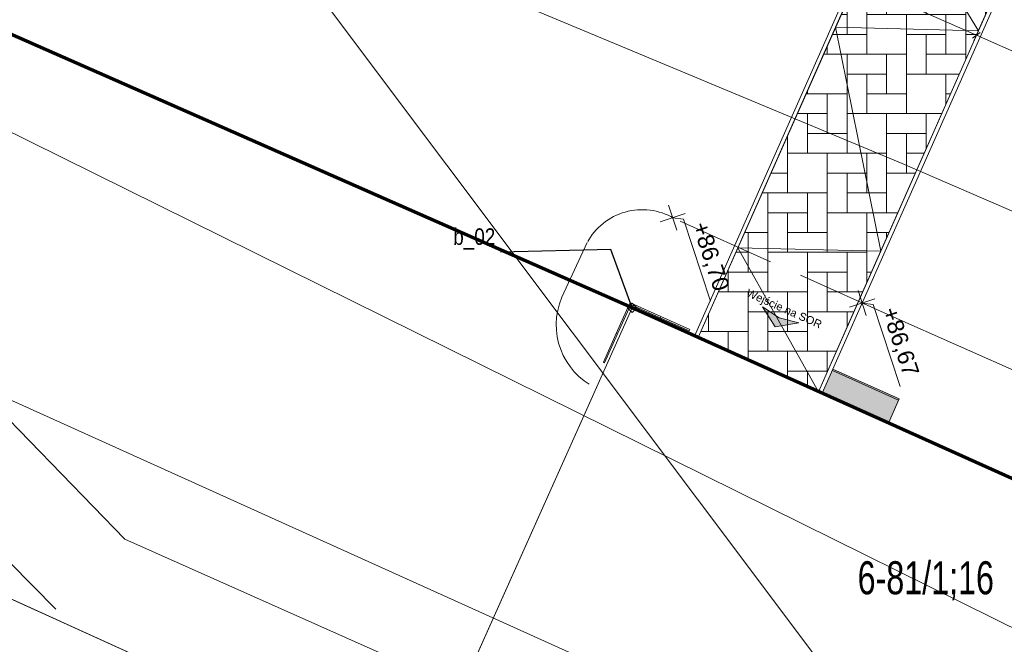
# Model space of a CAD drawing. Header units: metres. Extents: x -1013 to 1493497, y -5789518 to 1032.
# Tile 27 of 73: x -14 to 1, y -25 to -16. Entities that reach past the tile are written whole.
import ezdxf
from ezdxf.xclip import XClip

# ---------------------------------------------------------------- set-up
doc = ezdxf.new("R2010")
doc.units = ezdxf.units.M
doc.header["$MEASUREMENT"] = 0
doc.header["$XCLIPFRAME"] = 0
doc.linetypes.add('2_KTCR02', pattern=[1.5, 1, -0.5])
doc.linetypes.add('2_KTJZ01', pattern=[2, 1.5, -0.5])
for name, color, linetype in [('130-Z Teren', 7, 'Continuous'), ('700-L Mapa 1_100 dwg', 7, 'Continuous'), ('711-L Wymiary opisy', 7, 'Continuous')]:
    doc.layers.add(name, color=color, linetype=linetype)
for name, color, linetype, lineweight in [('130-Z Teren1', 7, 'Continuous', 13), ('130-Z Teren93', 254, 'Continuous', 13), ('130-Z Teren94', 9, 'Continuous', 13), ('703-L Płaszczyzny podejścia 2D3', 152, 'Continuous', 30), ('708-L Opisy_ numeracja obiektów85', 1, 'Continuous', 25), ('709-L Rzędne terenu25', 5, 'Continuous', 13), ('709-L Rzędne terenu85', 1, 'Continuous', 25), ('711-L Wymiary opisy1', 7, 'Continuous', 13), ('711-L Wymiary opisy85', 1, 'Continuous', 25), ('713-L Obiekty-budynki1', 7, 'Continuous', 13), ('719-L Wyposażenie lądowiska1', 7, 'Continuous', 13), ('719-L Wyposażenie lądowiska85', 1, 'Continuous', 25), ('720-L Oznakowanie lądowiska1', 7, 'Continuous', 13), ('720-L Oznakowanie lądowiska176', 203, 'Continuous', 25), ('722-L Obiekty_Latarnie_ słupy_ anteny1', 7, 'Continuous', 13), ('798-L Zakres inwestycji9', 142, 'Continuous', 70), ('ex_02_DXF_MZ_500_4_Dzialki7', 9, 'Continuous', 18), ('ex_02_DXF_MZ_500_4_EGBB_L_07', 9, 'Continuous', 18), ('ex_02_DXF_MZ_500_4_EGBB_L_17', 9, 'Continuous', 18), ('ex_02_DXF_MZ_500_4_EGBC_L_07', 9, 'Continuous', 18), ('ex_02_DXF_MZ_500_4_K1_EGIB_T_17', 9, 'Continuous', 18), ('ex_02_DXF_MZ_500_4_KTCR_L_17', 9, 'Continuous', 18), ('ex_02_DXF_MZ_500_4_KTJZ_L_07', 9, 'Continuous', 18), ('ex_02_DXF_MZ_500_4_KTKR_L_07', 9, 'Continuous', 18), ('ex_02_DXF_MZ_500_4_SUPE_D_L_31', 9, 'Continuous', 18), ('ex_02_DXF_MZ_500_4_SUPK_D_L_434', 9, 'Continuous', 18)]:
    doc.layers.add(name, color=color, linetype=linetype, lineweight=lineweight)
doc.styles.add('STYL_AUTOMATYCZNY_1', font='arial.ttf')
doc.styles.add('STYL_AUTOMATYCZNY_2', font='arial.ttf')
doc.styles.add('STYL_AUTOMATYCZNY_3', font='ARIALN.TTF')
doc.styles.add('STYL_AUTOMATYCZNY_4', font='arial.ttf', dxfattribs={"width": 0.7})
doc.linetypes.add('Linia z krzyżyków', pattern='A,0,[1,88_A.L.03 Sytuacja 1_1001.Shx,S=0.015873,R=0,X=0,Y=0],-2,0', length=2)
doc.dimstyles.new('STYL_AUTOMATYCZNY__1', dxfattribs={"dimtxt": 0.25, "dimasz": 0.095, "dimexe": 0.18, "dimexo": 0.3, "dimgap": 0, "dimtad": 1, "dimzin": 0, "dimdsep": 46, "dimtxsty": 'STYL_AUTOMATYCZNY_2', "dimblk": 'ARROWHEAD_2', "dimblk1": 'ARROWHEAD_2', "dimblk2": 'ARROWHEAD_2', "dimcen": 0.09, "dimclrd": 7, "dimclre": 7, "dimclrt": 1, "dimazin": 0, "dimtfac": 1, "dimtdec": 4, "dimtmove": 0, "dimatfit": 3, "dimfxl": 1, "dimtolj": 1, "dimtzin": 0, "dimarcsym": 0})
doc.dimstyles.new('STYL_AUTOMATYCZNY__4', dxfattribs={"dimtxt": 0.18, "dimasz": 0.0912, "dimexe": 0.18, "dimexo": 0.0625, "dimgap": 0, "dimtad": 0, "dimtih": 1, "dimtoh": 1, "dimdec": 4, "dimzin": 0, "dimdsep": 46, "dimcen": 0.09, "dimadec": 0, "dimazin": 0, "dimtfac": 1, "dimtdec": 4, "dimtmove": 0, "dimatfit": 3, "dimldrblk": 'ARROWHEAD_7', "dimfxl": 1, "dimtolj": 1, "dimtzin": 0, "dimarcsym": 0})
pattern_1 = [(0, (0, 0), (0, 0.1732051), [0, -0.1]), (0, (0.05, 0.0866), (0, 0.1732051), [0, -0.1])]

# ---------------------------------------------------------------- blocks, each defined once
blk = doc.blocks.new('*X5')
at = {"layer": '130-Z Teren93', "color": 254, "linetype": 'Continuous', "lineweight": 13}
for p, q in [((-0.462, -14.234), (-0.462, -13.98)), ((-0.762, -14.182), (-0.762, -14.234)), ((-0.762, -14.182), (-0.762, -14.834)), ((0.111, -14.234), (-0.762, -14.234)), ((-0.162, -14.234), (0.111, -14.234)), ((-0.162, -14.234), (-0.162, -15.134)), ((0.438, -14.379), (0.438, -14.834)), ((-0.918, -14.534), (-0.762, -14.534)), ((0.438, -14.534), (-0.162, -14.534)), ((0.138, -15.134), (0.138, -14.534)), ((0.738, -14.512), (0.738, -14.534)), ((0.738, -14.512), (0.738, -15.134)), ((0.788, -14.534), (0.738, -14.534)), ((-1.062, -14.859), (-1.062, -15.734)), ((-1.051, -14.834), (-0.162, -14.834)), ((-0.762, -14.834), (-1.051, -14.834)), ((-0.462, -14.834), (-0.462, -15.434)), ((-0.162, -14.834), (-0.162, -15.734)), ((0.138, -14.834), (0.738, -14.834)), ((-0.462, -15.134), (-1.062, -15.134)), ((-0.762, -15.734), (-0.762, -15.134)), ((0.738, -15.134), (-0.162, -15.134)), ((0.438, -15.134), (1.004, -15.134)), ((0.438, -15.134), (0.438, -16.034)), ((-1.317, -15.434), (-1.062, -15.434)), ((-1.062, -15.434), (-1.062, -16.334)), ((-0.762, -15.434), (-0.162, -15.434)), ((0.871, -15.434), (0.438, -15.434)), ((0.738, -15.734), (0.738, -15.434)), ((-1.362, -15.536), (-1.362, -16.034)), ((-1.362, -15.734), (-1.45, -15.734)), ((-0.162, -15.734), (-1.062, -15.734)), ((-0.462, -15.734), (0.438, -15.734)), ((-0.462, -15.734), (-0.462, -16.634)), ((0.138, -15.734), (0.138, -16.334)), ((0.438, -15.734), (0.438, -16.411)), ((-1.583, -16.034), (-1.062, -16.034)), ((0.138, -16.034), (-0.462, -16.034)), ((-0.162, -16.634), (-0.162, -16.034)), ((0.605, -16.034), (0.438, -16.034)), ((-1.662, -16.334), (-1.662, -16.213)), ((-1.062, -16.334), (-1.716, -16.334)), ((-1.362, -16.334), (-0.462, -16.334)), ((-1.362, -16.334), (-1.362, -17.234)), ((-0.762, -16.334), (-0.762, -16.934)), ((-0.462, -16.334), (-0.462, -17.234)), ((-0.162, -16.334), (0.438, -16.334)), ((-0.762, -16.634), (-1.362, -16.634)), ((-1.062, -17.234), (-1.062, -16.634)), ((0.339, -16.634), (-0.462, -16.634)), ((0.138, -16.634), (0.339, -16.634)), ((0.138, -16.634), (0.138, -17.088)), ((-1.982, -16.934), (-1.362, -16.934)), ((-1.962, -16.934), (-1.982, -16.934)), ((-1.962, -16.89), (-1.962, -16.934)), ((-1.662, -16.934), (-1.662, -17.534)), ((-1.362, -16.934), (-1.362, -17.834)), ((-1.062, -16.934), (-0.462, -16.934)), ((0.206, -16.934), (0.138, -16.934)), ((-1.662, -17.234), (-2.114, -17.234)), ((-1.962, -17.834), (-1.962, -17.234)), ((-0.462, -17.234), (-1.362, -17.234)), ((-0.762, -17.234), (0.073, -17.234)), ((-0.762, -17.234), (-0.762, -18.134)), ((-0.162, -17.234), (-0.162, -17.765)), ((-2.262, -17.567), (-2.262, -17.834)), ((-2.262, -17.567), (-2.262, -18.434)), ((-1.962, -17.534), (-1.362, -17.534)), ((-0.162, -17.534), (-0.762, -17.534)), ((-0.462, -18.134), (-0.462, -17.534)), ((-1.362, -17.834), (-2.262, -17.834)), ((-1.662, -17.834), (-0.762, -17.834)), ((-1.662, -17.834), (-1.662, -18.734)), ((-1.062, -17.834), (-1.062, -18.434)), ((-0.762, -17.834), (-0.762, -18.734)), ((-0.462, -17.834), (-0.193, -17.834)), ((-2.513, -18.134), (-2.262, -18.134)), ((-1.062, -18.134), (-1.662, -18.134)), ((-1.362, -18.734), (-1.362, -18.134)), ((-0.326, -18.134), (-0.762, -18.134)), ((-2.262, -18.434), (-2.646, -18.434)), ((-2.562, -18.434), (-1.662, -18.434)), ((-2.562, -18.434), (-2.562, -19.334)), ((-1.962, -18.434), (-1.962, -19.034)), ((-1.662, -18.434), (-1.662, -19.334)), ((-1.362, -18.434), (-0.762, -18.434)), ((-1.962, -18.734), (-2.562, -18.734)), ((-2.262, -19.334), (-2.262, -18.734)), ((-0.762, -18.734), (-1.662, -18.734)), ((-1.062, -18.734), (-0.592, -18.734)), ((-1.062, -18.734), (-1.062, -19.634)), ((-2.912, -19.034), (-2.562, -19.034)), ((-2.862, -19.034), (-2.862, -19.634)), ((-2.562, -19.034), (-2.562, -19.934)), ((-2.262, -19.034), (-1.662, -19.034)), ((-0.725, -19.034), (-1.062, -19.034)), ((-0.762, -19.119), (-0.762, -19.034)), ((-2.862, -19.334), (-3.045, -19.334)), ((-1.662, -19.334), (-2.562, -19.334)), ((-1.962, -19.334), (-1.062, -19.334)), ((-1.962, -19.334), (-1.962, -20.234)), ((-1.362, -19.334), (-1.362, -19.934)), ((-1.062, -19.334), (-1.062, -19.796)), ((-3.162, -19.934), (-3.162, -19.598)), ((-3.162, -19.634), (-2.562, -19.634)), ((-1.362, -19.634), (-1.962, -19.634)), ((-1.662, -20.234), (-1.662, -19.634)), ((-0.99, -19.634), (-1.062, -19.634)), ((-2.562, -19.934), (-3.311, -19.934)), ((-2.862, -19.934), (-1.962, -19.934)), ((-2.862, -19.934), (-2.862, -20.834)), ((-2.262, -19.934), (-2.262, -20.534)), ((-1.962, -19.934), (-1.962, -20.834)), ((-1.662, -19.934), (-1.123, -19.934)), ((-3.462, -20.275), (-3.462, -20.534)), ((-2.262, -20.234), (-2.862, -20.234)), ((-2.562, -20.834), (-2.562, -20.234)), ((-1.256, -20.234), (-1.962, -20.234)), ((-1.362, -20.234), (-1.256, -20.234)), ((-1.362, -20.234), (-1.362, -20.473)), ((-3.577, -20.534), (-2.862, -20.534)), ((-3.462, -20.534), (-3.577, -20.534)), ((-3.162, -20.534), (-3.162, -20.831)), ((-2.862, -20.534), (-2.862, -20.966)), ((-2.562, -20.534), (-1.962, -20.534)), ((-1.962, -20.834), (-2.862, -20.834)), ((-2.262, -20.834), (-1.522, -20.834)), ((-2.262, -20.834), (-2.262, -21.235)), ((-1.662, -20.834), (-1.662, -21.15)), ((-1.662, -21.134), (-2.262, -21.134)), ((-1.962, -21.37), (-1.962, -21.134)), ((-1.82, -21.434), (-1.788, -21.434))]:
    blk.add_line(p, q, dxfattribs=at)
blk = doc.blocks.new('*D22')
at = {"layer": '711-L Wymiary opisy1', "color": 7, "linetype": 'Continuous', "lineweight": 13}
for p, q in [((-18.878, -7.417), (-1.23, -15.237)), ((-1.268, -15.323), (-0.76, -14.176)), ((0.561, -16.133), (1.069, -14.986)), ((-1.171, -15.194), (-1.288, -15.279)), ((-1.23, -15.237), (0.599, -16.047)), ((0.657, -16.005), (0.541, -16.09)), ((0.599, -16.047), (11.567, -20.907))]:
    blk.add_line(p, q, dxfattribs=at)
at = {"layer": '711-L Wymiary opisy85', "color": 1, "lineweight": 25, "insert": (-0.6, -15.461), "char_height": 0.25, "attachment_point": 7, "rotation": 336.1008, "style": 'STYL_AUTOMATYCZNY_2'}
blk.add_mtext('\\A1;{\\pql;\\fArial|b0|i0|c238|p0;\\W1.000000;2,00}', dxfattribs=at)
blk = doc.blocks.new('ARROWHEAD_2')
at = {"color": 0, "linetype": 'Continuous', "lineweight": 0}
for p, q in [((0, 0), (-1, 0)), ((-0.38, -0.66), (0.38, 0.66))]:
    blk.add_line(p, q, dxfattribs=at)
blk = doc.blocks.new('*D23')
at = {"layer": '711-L Wymiary opisy1', "color": 7, "linetype": 'Continuous', "lineweight": 13}
for p, q in [((0.657, -16.005), (0.541, -16.09)), ((0.599, -16.047), (11.567, -20.907)), ((11.529, -20.993), (12.037, -19.847)), ((11.509, -20.95), (11.625, -20.865)), ((11.567, -20.907), (11.623, -20.932))]:
    blk.add_line(p, q, dxfattribs=at)
at = {"layer": '711-L Wymiary opisy85', "color": 1, "lineweight": 25, "insert": (5.711, -18.258), "char_height": 0.25, "attachment_point": 7, "rotation": 336.1008, "style": 'STYL_AUTOMATYCZNY_2'}
blk.add_mtext('\\A1;{\\pql;\\fArial|b0|i0|c238|p0;\\W1.000000;12,00}', dxfattribs=at)
blk = doc.blocks.new('ARROWHEAD_7')
at = {"color": 0, "linetype": 'Continuous', "lineweight": 0}
for p, q in [((0, 0), (-1, 0)), ((-0.25, 0), (0.25, 0)), ((0, -0.25), (0, 0.25))]:
    blk.add_line(p, q, dxfattribs=at)
blk.add_circle((0, 0), 0.25, dxfattribs=at)
blk = doc.blocks.new('Rysunek_1_4', base_point=(-51.91, -72.413))
at = {"layer": 'ex_02_DXF_MZ_500_4_Dzialki7', "color": 9, "linetype": 'Continuous', "lineweight": 18}
blk.add_line((-30.9, 13.243), (13.78, -46.247), dxfattribs=at)
at = {"layer": 'ex_02_DXF_MZ_500_4_EGBB_L_07', "color": 9, "linetype": 'Continuous', "lineweight": 18}
for p, q in [((-7.85, -27.397), (-4.62, -20.177)), ((-4.62, -20.177), (8.59, -26.107))]:
    blk.add_line(p, q, dxfattribs=at)
at = {"layer": 'ex_02_DXF_MZ_500_4_EGBB_L_17', "color": 9, "linetype": 'Continuous', "lineweight": 18}
blk.add_line((-59.98, -3.697), (-7.85, -27.397), dxfattribs=at)
at = {"layer": 'ex_02_DXF_MZ_500_4_EGBC_L_07', "color": 9, "linetype": 'Continuous', "lineweight": 18}
blk.add_line((-59.98, -3.697), (-7.85, -27.397), dxfattribs=at)
at = {"layer": 'ex_02_DXF_MZ_500_4_KTCR_L_17', "color": 9, "linetype": '2_KTCR02', "lineweight": 18}
blk.add_line((-19.32, -18.687), (-13.01, -25.087), dxfattribs=at)
at = {"layer": 'ex_02_DXF_MZ_500_4_KTJZ_L_07', "color": 9, "linetype": '2_KTJZ01', "lineweight": 18}
for p, q in [((-0.7, -20.297), (-3.99, -18.817)), ((-5.685, -20.016), (-5.3, -19.187))]:
    blk.add_line(p, q, dxfattribs=at)
for centre, radius, start, end in [((-4.467, -19.633), 0.945, 59.6841, 151.8598), ((-4.71, -20.432), 1.06, 156.8954, 244.3167)]:
    blk.add_arc(centre, radius, start, end, dxfattribs=at)
at = {"layer": 'ex_02_DXF_MZ_500_4_KTKR_L_07', "color": 9, "linetype": 'Continuous', "lineweight": 18}
for p, q in [((-12.31, -23.677), (-18.32, -17.487)), ((-0.7, -20.297), (9.23, -24.697)), ((-7.21, -25.947), (-12.31, -23.677))]:
    blk.add_line(p, q, dxfattribs=at)
at = {"layer": 'ex_02_DXF_MZ_500_4_SUPE_D_L_31', "color": 9, "linetype": 'Continuous', "lineweight": 18}
for p, q in [((-0.527, -17.987), (-6.585, -15.46)), ((10.678, -22.849), (-0.527, -17.987))]:
    blk.add_line(p, q, dxfattribs=at)
at = {"layer": 'ex_02_DXF_MZ_500_4_SUPK_D_L_434', "color": 9, "linetype": 'Continuous', "lineweight": 18}
for p, q in [((-25.863, -11.665), (10.37, -29.587)), ((-33.867, -12.631), (4.257, -29.825))]:
    blk.add_line(p, q, dxfattribs=at)
at = {"layer": 'ex_02_DXF_MZ_500_4_K1_EGIB_T_17', "color": 9, "linetype": 'Continuous', "lineweight": 18, "insert": (-1.201, -24.014), "char_height": 0.5, "attachment_point": 1, "style": 'STYL_AUTOMATYCZNY_4'}
blk.add_mtext('\\A1;{\\pql;\\fArial|b0|i0|c238|p0;\\W0.700000;6-81/1;16}', dxfattribs=at)

msp = doc.modelspace()

# ---------------------------------------------------------------- hatches: boundary and pattern name
at = {"layer": '711-L Wymiary opisy1', "linetype": 'Continuous', "lineweight": 13}
msp.add_hatch(color=7, dxfattribs=at).paths.add_polyline_path([(-2.0943, -20.402), (-2.3888, -20.3262), (-2.6429, -20.1589), (-2.4496, -20.4633)])
at = {"layer": '719-L Wyposażenie lądowiska85', "linetype": 'Continuous', "lineweight": 35}
msp.add_hatch(color=12, dxfattribs=at).paths.add_polyline_path([(-0.5713, -21.556), (-1.5748, -21.1055), (-1.7386, -21.4704), (-0.7351, -21.9209)])
at = {"layer": '720-L Oznakowanie lądowiska176', "linetype": 'Continuous', "lineweight": 25}
h = msp.add_hatch(dxfattribs=at)
h.set_pattern_fill('Tynk_0001', color=203, style=0, pattern_type=2)
h.set_pattern_definition(pattern_1)
h.paths.add_polyline_path([(-4.8588, -20.5631), (-4.8405, -20.5713), (-4.6398, -20.1242), (-4.6581, -20.116)])
h = msp.add_hatch(dxfattribs=at)
h.set_pattern_fill('Tynk_0001', color=203, style=0, pattern_type=2)
h.set_pattern_definition(pattern_1)
h.paths.add_polyline_path([(-4.6316, -20.106), (-4.6398, -20.1242), (-4.1928, -20.3249), (-4.1846, -20.3067)])
h = msp.add_hatch(dxfattribs=at)
h.set_pattern_fill('Tynk_0001', color=203, style=0, pattern_type=2)
h.set_pattern_definition(pattern_1)
h.paths.add_polyline_path([(-4.1846, -20.3067), (-4.1928, -20.3249), (-3.7549, -20.5215), (-3.7467, -20.5032)])
h = msp.add_hatch(dxfattribs=at)
h.set_pattern_fill('Tynk_0001', color=203, style=0, pattern_type=2)
h.set_pattern_definition(pattern_1)
h.paths.add_polyline_path([(-5.0553, -21.001), (-5.0371, -21.0092), (-4.8405, -20.5713), (-4.8588, -20.5631)])

# ---------------------------------------------------------------- linework, layer by layer
at = {"layer": '130-Z Teren1', "color": 7, "linetype": 'Continuous', "lineweight": 13}
for points in [[(-3.6727, -20.6023), (-0.6929, -13.8776)], [(-3.618, -20.6268), (-0.638, -13.9019)], [(-1.7386, -21.4704), (-0.7852, -19.3189), (1.2453, -14.7365)], [(-1.1858, -20.0748), (1.1905, -14.7122)], [(-1.7934, -21.4459), (-1.1865, -20.0763)]]:
    msp.add_lwpolyline(points, dxfattribs=at)
at = {"layer": '130-Z Teren1', "color": 7, "linetype": 'Continuous', "lineweight": 13, "flags": 128}
msp.add_lwpolyline([(-0.638, -13.9019), (1.1905, -14.7122), (0.6299, -15.9773), (-0.8502, -19.3174), (-1.7934, -21.4459), (-3.618, -20.6268), (-3.0143, -19.2645), (-1.5342, -15.9244)], close=True, dxfattribs=at)
at = {"layer": '130-Z Teren94', "color": 9, "linetype": 'Continuous', "lineweight": 13}
for p, q in [((-0.638, -13.9019), (0.6299, -15.9773)), ((-1.5342, -15.9244), (0.6299, -15.9773)), ((-1.5342, -15.9244), (-0.8502, -19.3174)), ((-3.0143, -19.2645), (-0.8502, -19.3174)), ((-3.0143, -19.2645), (-1.7934, -21.4459))]:
    msp.add_line(p, q, dxfattribs=at)
at = {"layer": '703-L Płaszczyzny podejścia 2D3', "color": 152, "linetype": 'Continuous', "lineweight": 30}
msp.add_circle((8.2273, 10.355), 1021.6593, dxfattribs=at)
at = {"layer": '709-L Rzędne terenu25', "color": 5, "linetype": 'Continuous', "lineweight": 13}
for p, q in [((-4.0688, -18.6199), (-3.9431, -18.9997)), ((-4.1958, -18.8726), (-3.8161, -18.747)), ((-4.006, -18.8098), (-3.84, -18.8339)), ((-3.84, -18.8339), (-3.4292, -20.0759)), ((-1.1952, -19.9126), (-1.0696, -20.2923)), ((-1.3223, -20.1653), (-0.9425, -20.0396)), ((-1.1324, -20.1025), (-0.9665, -20.1266)), ((-0.9665, -20.1266), (-0.5556, -21.3686))]:
    msp.add_line(p, q, dxfattribs=at)
at = {"layer": '711-L Wymiary opisy1', "color": 7, "linetype": 'Continuous', "lineweight": 13}
for p, q in [((-2.6429, -20.1589), (-2.4496, -20.4633)), ((-2.6429, -20.1589), (-2.3888, -20.3262)), ((-2.0943, -20.402), (-2.4496, -20.4633)), ((-2.0943, -20.402), (-2.3888, -20.3262))]:
    msp.add_line(p, q, dxfattribs=at)
at = {"layer": '713-L Obiekty-budynki1', "color": 7, "linetype": 'Continuous', "lineweight": 13, "flags": 128}
for points in [[(-82.3423, -53.0445), (-69.1797, -58.8771), (-54.6297, -26.2671), (-53.3297, -26.8171), (-51.9697, -23.6171), (-43.5997, -27.1671), (-30.2197, -33.7271), (-20.2767, -38.1212), (-20.0418, -37.6044), (-21.5444, -36.9214), (-17.9699, -29.0582), (-9.813, -32.7661), (-13.6224, -41.1461), (-10.4491, -42.5886), (-4.2797, -29.0171), (-59.9797, -3.6971)], [(-7.8497, -27.3971), (-4.6197, -20.1771), (8.5903, -26.1071), (2.4803, -39.7571), (-0.7143, -38.3272), (-3.6497, -44.9171), (-5.8884, -43.9199), (-5.8197, -43.7671), (-10.1279, -41.8829), (-4.2797, -29.0171)]]:
    msp.add_lwpolyline(points, close=True, dxfattribs=at)
at = {"layer": '719-L Wyposażenie lądowiska1', "color": 7, "linetype": 'Continuous', "lineweight": 13}
msp.add_line((-0.5795, -21.5743), (-1.583, -21.1238), dxfattribs=at)
at = {"layer": '719-L Wyposażenie lądowiska1', "color": 7, "linetype": 'Continuous', "lineweight": 13, "flags": 128}
msp.add_lwpolyline([(-0.5713, -21.556), (-1.5748, -21.1055), (-1.7386, -21.4704), (-0.7351, -21.9209)], close=True, dxfattribs=at)
at = {"layer": '720-L Oznakowanie lądowiska1', "color": 7, "linetype": 'Continuous', "lineweight": 13, "flags": 128}
for points in [[(-4.8588, -20.5631), (-4.8405, -20.5713), (-4.6398, -20.1242), (-4.6581, -20.116)], [(-4.6316, -20.106), (-4.6398, -20.1242), (-4.1928, -20.3249), (-4.1846, -20.3067)], [(-4.1846, -20.3067), (-4.1928, -20.3249), (-3.7549, -20.5215), (-3.7467, -20.5032)], [(-5.0553, -21.001), (-5.0371, -21.0092), (-4.8405, -20.5713), (-4.8588, -20.5631)]]:
    msp.add_lwpolyline(points, close=True, dxfattribs=at)
at = {"layer": '722-L Obiekty_Latarnie_ słupy_ anteny1', "color": 7, "linetype": 'Continuous', "lineweight": 13, "flags": 128}
msp.add_lwpolyline([(-4.6197, -20.2478), (-4.549, -20.1771), (-4.6197, -20.1064), (-4.6904, -20.1771)], close=True, dxfattribs=at)
at = {"layer": '798-L Zakres inwestycji9', "color": 142, "linetype": 'Linia z krzyżyków', "lineweight": 70}
msp.add_lwpolyline([(-11.8075, 31.551), (35.1463, 11.302), (17.379, -29.8973), (8.5903, -26.1071), (-4.6197, -20.1771), (-29.4088, -9.2634)], close=True, dxfattribs=at)

# ---------------------------------------------------------------- block references
at = {"layer": '130-Z Teren', "color": 7, "lineweight": 13}
msp.add_blockref('*X5', (0, 0), dxfattribs=at)
at = {"layer": '700-L Mapa 1_100 dwg', "color": 52, "linetype": 'Continuous', "lineweight": 25}
ref = msp.add_blockref('Rysunek_1_4', (-51.9097, -72.4133), dxfattribs=at)
XClip(ref).set_block_clipping_path([(-454.4097296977, -337.82710067), (350.5902703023, 193.0005136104)])

# ---------------------------------------------------------------- texts
at = {"layer": '708-L Opisy_ numeracja obiektów85', "color": 1, "linetype": 'Continuous', "lineweight": 25, "insert": (-7.3303, -19.2939), "char_height": 0.25, "attachment_point": 7, "style": 'STYL_AUTOMATYCZNY_3'}
msp.add_mtext('\\A1;{\\pql;\\fArial Narrow|b0|i0|c238|p0;\\W1.000000;b_02}', dxfattribs=at)
at = {"layer": '709-L Rzędne terenu85', "color": 1, "lineweight": 25, "char_height": 0.25, "attachment_point": 7, "rotation": 288.30243, "style": 'STYL_AUTOMATYCZNY_2'}
for s, insert in [('\\A1;{\\pql;\\fArial|b0|i0|c238|p0;\\W1.000000;+86,70}', (-3.7533, -18.9369)), ('\\A1;{\\pql;\\fArial|b0|i0|c238|p0;\\W1.000000;+86,67}', (-0.8797, -20.2295))]:
    msp.add_mtext(s, dxfattribs=dict(at, insert=insert))
at = {"layer": '711-L Wymiary opisy1', "color": 7, "lineweight": 13, "insert": (-2.8828, -19.9546), "char_height": 0.12, "attachment_point": 4, "rotation": 336.10081, "style": 'STYL_AUTOMATYCZNY_1'}
msp.add_mtext('\\A1;{\\pql;\\fArial|b0|i0|c238|p0;\\W1.000000;Wejście na SOR}', dxfattribs=at)

# ---------------------------------------------------------------- dimensions: what is measured, and where the dimension line sits
at = {"layer": '711-L Wymiary opisy', "color": 7, "linetype": 'Continuous', "lineweight": 13}
for base, p1, p2, picture, middle in [((0.5989, -16.0471), (-0.638, -13.9019), (1.1905, -14.7122), '*D22', (-0.2536, -15.4779)), ((11.567, -20.9073), (1.1905, -14.7122), (12.1585, -19.5724), '*D23', (6.1445, -18.3131))]:
    dim = msp.add_linear_dim(base=base, p1=p1, p2=p2, angle=336.10081, dimstyle='STYL_AUTOMATYCZNY__1', dxfattribs=at)
    dim.commit()
    dim.dimension.update_dxf_attribs({"geometry": picture, "text_midpoint": middle, "dimtype": 160, "text_rotation": 336.10081})

# ---------------------------------------------------------------- leaders
at = {"layer": '708-L Opisy_ numeracja obiektów85', "color": 1, "linetype": 'Continuous', "lineweight": 25, "annotation_type": 0, "has_hookline": 1, "hookline_direction": 1, "text_width": 0.6041}
msp.add_leader([(-4.6197, -20.1771), (-4.9423, -19.2939), (-6.6144, -19.3306)], dimstyle='STYL_AUTOMATYCZNY__4', dxfattribs=at)

doc.saveas('drawing.dxf')
